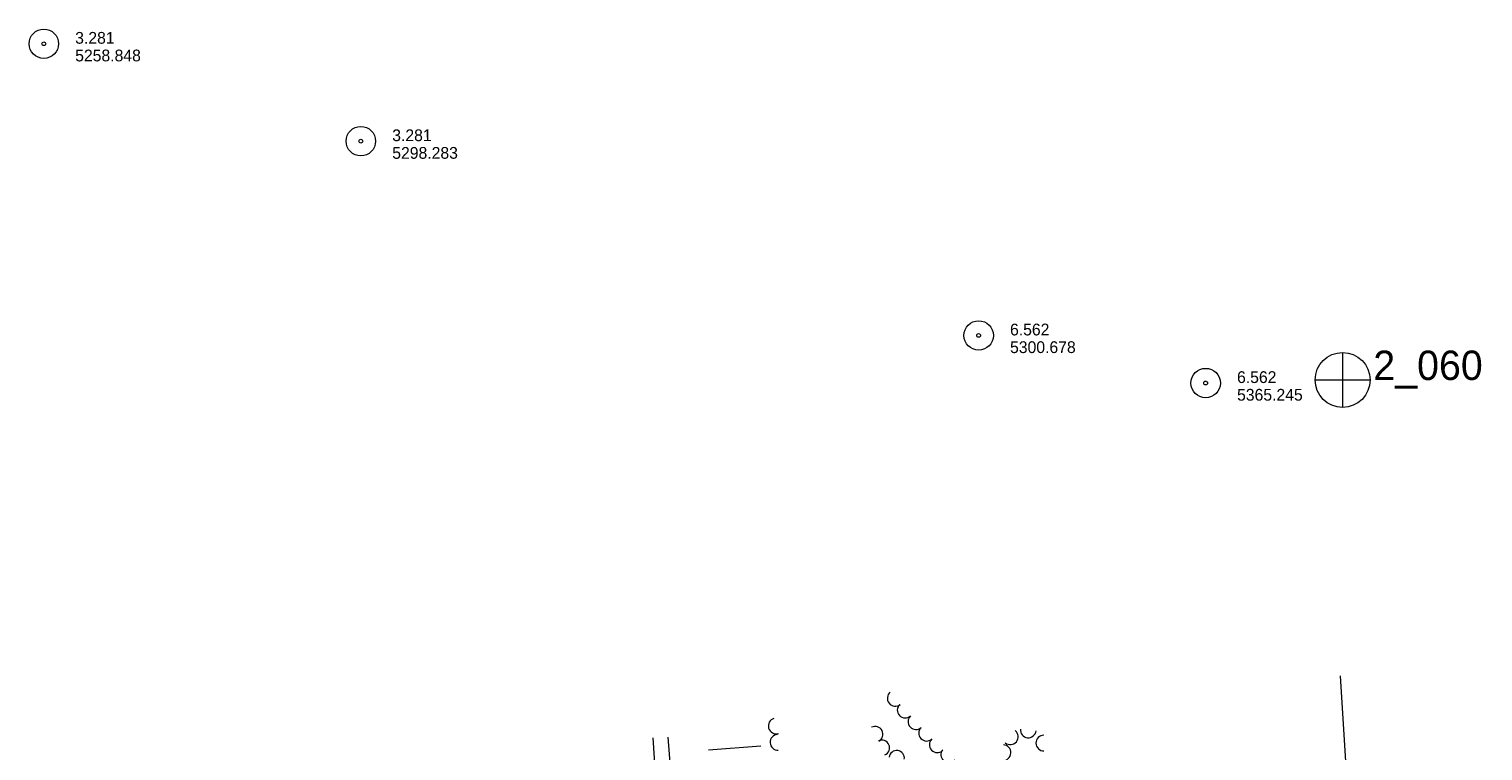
# Model space of a CAD drawing. Header units: feet. Extents: x 191031 to 192997, y 266342 to 267441.
# Tile 3 of 5: x 191351 to 192092, y 267073 to 267441. Entities that reach past the tile are written whole.
import ezdxf

# ---------------------------------------------------------------- set-up
doc = ezdxf.new("R2010")
doc.units = ezdxf.units.FT
doc.header["$MEASUREMENT"] = 0
doc.linetypes.add('DGN Style 3', pattern=[136.13208, 97.2372, -38.89488])
doc.linetypes.add('DGN Style 5', pattern=[68.06604, 29.17116, -38.89488])
for name, color, linetype, lineweight in [('E_LAND_Vegetation', 20, 'Continuous', 0), ('E_MAP_Limits', 20, 'DGN Style 3', 0), ('E_MAP_PassPoints', 43, 'Continuous', 0), ('E_MISCPROP', 43, 'Continuous', 0), ('E_PATH_Sidewalk', 3, 'DGN Style 5', 0)]:
    doc.layers.add(name, color=color, linetype=linetype, lineweight=lineweight)
doc.styles.add('Style-IGR_FONT_0', font='IGR_FONT_0.shx')

# ---------------------------------------------------------------- blocks, each defined once
blk = doc.blocks.new('PP_1')
at = {"layer": 'E_MAP_PassPoints', "color": 43, "linetype": 'Continuous', "lineweight": 0}
for radius in [7.5, 0.96]:
    blk.add_circle((0, 0), radius, dxfattribs=at)
blk = doc.blocks.new('PP_2')
at = {"layer": 'E_MAP_PassPoints', "color": 43, "linetype": 'Continuous', "lineweight": 0}
for radius in [7.5, 0.96]:
    blk.add_circle((0, 0), radius, dxfattribs=at)
blk = doc.blocks.new('PP_5')
at = {"layer": 'E_MAP_PassPoints', "color": 43, "linetype": 'Continuous', "lineweight": 0}
for radius in [7.5, 0.96]:
    blk.add_circle((0, 0), radius, dxfattribs=at)
blk = doc.blocks.new('PP_6')
at = {"layer": 'E_MAP_PassPoints', "color": 43, "linetype": 'Continuous', "lineweight": 0}
for radius in [7.5, 0.96]:
    blk.add_circle((0, 0), radius, dxfattribs=at)
blk = doc.blocks.new('PHOTOC')
at = {"layer": 'E_MAP_Limits', "color": 3, "linetype": 'Continuous', "lineweight": 0}
for p, q in [((0.12, 14.06), (0.06, -13.8)), ((-13.79, 0.03), (14.12, 0.01))]:
    blk.add_line(p, q, dxfattribs=at)
blk.add_circle((0.17, 0.03), 14, dxfattribs=at)

msp = doc.modelspace()

# ---------------------------------------------------------------- linework, layer by layer
at = {"layer": 'E_LAND_Vegetation', "color": 94, "linetype": 'Continuous', "lineweight": 0}
for centre, radius, start, end in [((191792.45, 267099.92), 4.01, 128.53866, 308.52334), ((191797.53, 267093.92), 4.01, 132.93122, 312.91589), ((191731.77, 267085.85), 3.99, 106.29488, 286.27956), ((191802.99, 267088.05), 4.01, 132.93122, 312.91589), ((191732.69, 267077.47), 3.99, 92.57306, 272.55774), ((191782.26, 267081.65), 3.94, 297.69244, 117.67712), ((191808.45, 267082.17), 4.01, 132.80595, 312.79063), ((191813.9, 267076.28), 4.01, 132.80595, 312.79063), ((191851.1, 267080.35), 4.01, 230.80607, 50.79075), ((191860.26, 267083.84), 4.01, 174.0491, 354.03377), ((191868.19, 267077.12), 4.01, 90.83525, 270.81993), ((191785.61, 267074.67), 3.94, 294.06601, 114.05069), ((191793.19, 267069.37), 3.94, 352.07148, 172.05616), ((191819.73, 267071.14), 4.01, 139.49541, 319.48009), ((191847.39, 267072.2), 4.01, 267.27315, 87.25782)]:
    msp.add_arc(centre, radius, start, end, dxfattribs=at)
at = {"layer": 'E_MAP_Limits', "color": 3, "linetype": 'DGN Style 3', "lineweight": 0, "flags": 128}
msp.add_lwpolyline([(192058.71, 266470.92), (192017.12, 267148.39)], dxfattribs=at)
at = {"layer": 'E_MISCPROP', "color": 1, "linetype": 'Continuous', "lineweight": 0}
msp.add_line((191697.24, 267073.61), (191723.98, 267075.63), dxfattribs=at)
at = {"layer": 'E_PATH_Sidewalk', "color": 2, "linetype": 'DGN Style 5', "lineweight": 0, "flags": 128}
for points in [[(191668.9, 267079.74), (191670.26, 267059.05), (191672.47, 267021.57), (191673.73, 266994.89), (191675.51, 266965.64), (191677.46, 266942.37)], [(191688.63, 266922.81), (191686.46, 266942.19), (191683.81, 266967.27), (191682.09, 266990.53), (191680.27, 267021.67), (191678.79, 267053), (191676.69, 267080.12)]]:
    msp.add_lwpolyline(points, dxfattribs=at)

# ---------------------------------------------------------------- block references
at = {"layer": 'E_MAP_Limits', "color": 3, "linetype": 'Continuous', "lineweight": 0, "xscale": 1.00000025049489, "yscale": 1.00000025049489, "zscale": 1.00000025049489, "rotation": 0.04055431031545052}
msp.add_blockref('PHOTOC', (192020.28, 267262.3), dxfattribs=at)
at = {"layer": 'E_MAP_PassPoints', "color": 43, "linetype": 'Continuous', "lineweight": 0}
for name, p, xscale, yscale, zscale, rotation in [('PP_1', (191358.52, 267433.81), 1.000000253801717, 1.000000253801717, 1.000000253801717, 0.04082111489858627), ('PP_2', (191520.1, 267384.12), 1.00000025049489, 1.00000025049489, 1.00000025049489, 0.04055431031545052), ('PP_6', (191834.96, 267285.03), 1.00000025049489, 1.00000025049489, 1.00000025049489, 0.04055431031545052), ('PP_5', (191950.66, 267260.75), 1.00000025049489, 1.00000025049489, 1.00000025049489, 0.04055431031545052)]:
    msp.add_blockref(name, p, dxfattribs=dict(at, xscale=xscale, yscale=yscale, zscale=zscale, rotation=rotation))

# ---------------------------------------------------------------- texts
at = {"layer": 'E_MAP_Limits', "color": 3, "linetype": 'Continuous', "lineweight": 0, "style": 'Style-IGR_FONT_0'}
msp.add_text('2_060', height=15, rotation=0.04068, dxfattribs=at).set_placement((192036.11, 267262.28))
at = {"layer": 'E_MAP_PassPoints', "color": 43, "linetype": 'Continuous', "lineweight": 0, "style": 'Style-IGR_FONT_0'}
for s, rotation, p in [('3.281', 0.04069, (191374.52, 267433.82)), ('5258.848', 0.04069, (191374.52, 267424.82)), ('3.281', 0.04069, (191536.1, 267384.13)), ('5298.283', 0.04069, (191536.11, 267375.13)), ('6.562', 0.04068, (191850.96, 267285.04)), ('5300.678', 0.04068, (191850.97, 267276.04)), ('6.562', 0.04068, (191966.66, 267260.76)), ('5365.245', 0.04068, (191966.67, 267251.76))]:
    msp.add_text(s, height=6, rotation=rotation, dxfattribs=at).set_placement(p)

doc.saveas('drawing.dxf')
